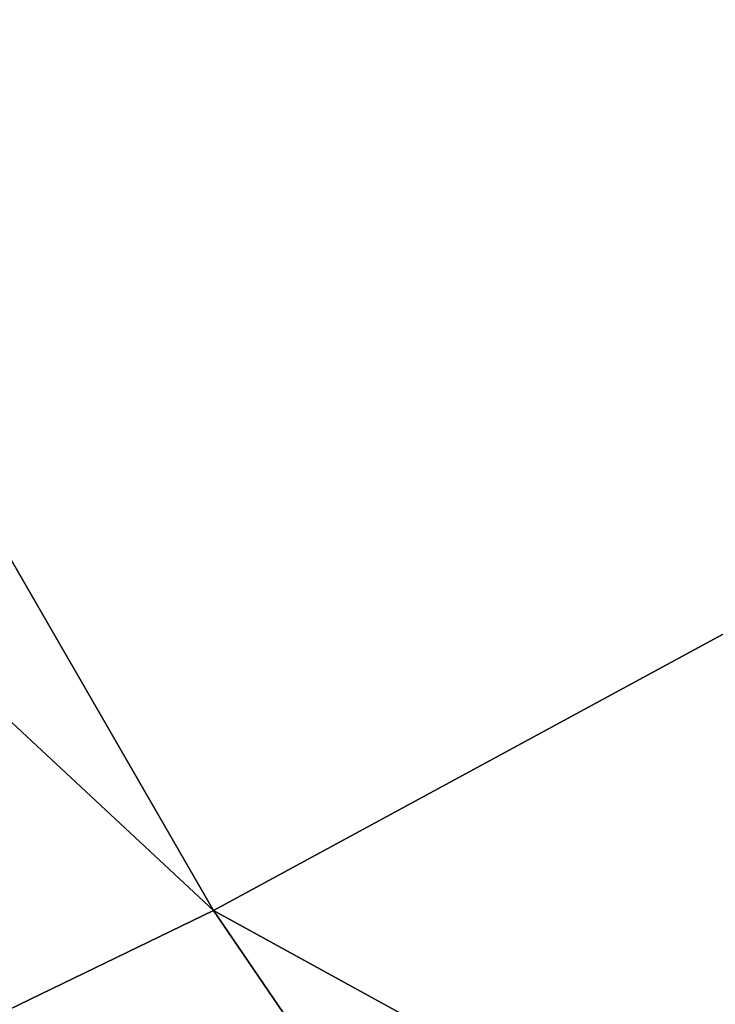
# Model space of a CAD drawing. Header units: millimetres. Extents: x 26 to 326, y -150 to 150.
# Tile 160 of 256: x 169.71387 to 169.71917, y -5.02168 to -5.01417. Entities that reach past the tile are written whole.
import ezdxf

# ---------------------------------------------------------------- set-up
doc = ezdxf.new("R2010")
doc.units = ezdxf.units.MM
doc.header["$LTSCALE"] = 25.4
doc.layers.get('0').update_dxf_attribs({"true_color": 0xff5454})

# ---------------------------------------------------------------- blocks, each defined once
blk = doc.blocks.new('Z_o_enie AMALFI_8381_8380 pm 1.STL')
at = {"color": 18, "true_color": 0x000000}
mesh = blk.add_polyface(dxfattribs=at)
corners = [(169.9423065, -4.8977213, 362.4963989), (169.4656372, -4.588222, 361.0227966), (169.7153473, -5.0209599, 361.0171204), (169.7026825, -4.4824667, 362.5018311)]
mesh.append_faces([[corners[k] for k in face] for face in [(0, 1, 2), (1, 0, 3)]], dxfattribs={"vtx0": -1, "color": 18})
mesh = blk.add_polyface(dxfattribs=at)
corners = [(169.7153473, -5.0209599, 361.0171204), (169.3142853, -4.6471548, 359.4231262), (169.5704498, -5.0910878, 359.4173279), (169.4656372, -4.588222, 361.0227966)]
mesh.append_faces([[corners[k] for k in face] for face in [(0, 1, 2), (1, 0, 3)]], dxfattribs={"vtx0": -1, "color": 18})
mesh = blk.add_polyface(dxfattribs=at)
corners = [(170.2121887, -5.293963, 362.4912415), (169.7153473, -5.0209599, 361.0171204), (169.9965973, -5.4338846, 361.0117493), (169.9423065, -4.8977213, 362.4963989)]
mesh.append_faces([[corners[k] for k in face] for face in [(0, 1, 2), (1, 0, 3)]], dxfattribs={"vtx0": -1, "color": 18})
mesh = blk.add_polyface(dxfattribs=at)
corners = [(169.9965973, -5.4338846, 361.0117493), (169.5704498, -5.0910878, 359.4173279), (169.8589783, -5.5146961, 359.4118042), (169.7153473, -5.0209599, 361.0171204)]
mesh.append_faces([[corners[k] for k in face] for face in [(0, 1, 2), (1, 0, 3)]], dxfattribs={"vtx0": -1, "color": 18})

msp = doc.modelspace()

# ---------------------------------------------------------------- block references
at = {"color": 0}
msp.add_blockref('Z_o_enie AMALFI_8381_8380 pm 1.STL', (0, 0), dxfattribs=at)

doc.saveas('drawing.dxf')
